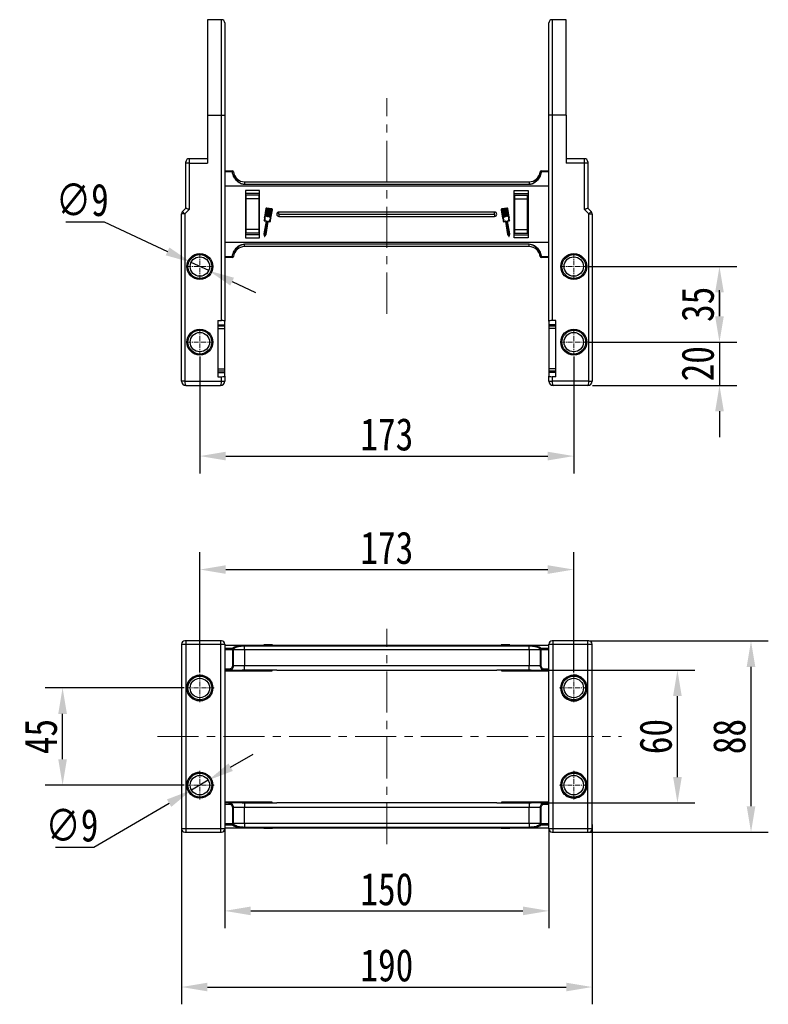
# Model space of a CAD drawing. Header units: millimetres. Extents: x -1177 to 904, y 240 to 1698.
# Tile 3 of 51: x -933 to -586, y 538 to 994. Entities that reach past the tile are written whole.
import ezdxf

# ---------------------------------------------------------------- set-up
doc = ezdxf.new("R2010")
doc.units = ezdxf.units.MM
doc.linetypes.add('CENTER', pattern=[0.6, 0.375, -0.075, 0.075, -0.075])
doc.linetypes.add('CENTERX2', pattern=[20.32, 12.7, -2.54, 2.54, -2.54])
doc.styles.get("Standard").update_dxf_attribs({"font": '仿宋_GB2312.ttf', "width": 0.8})
doc.dimstyles.new('ISO-60.1', dxfattribs={"dimtxt": 15, "dimasz": 12, "dimexe": 8, "dimexo": 0.625, "dimgap": 2.5, "dimtad": 1, "dimdsep": 46, "dimtxsty": 'Standard', "dimcen": 2.5, "dimadec": 0, "dimazin": 0, "dimtfac": 1, "dimtmove": 0, "dimatfit": 3, "dimfxl": 0, "dimarcsym": 0})
doc.dimstyles.new('副本 ISO-60.1', dxfattribs={"dimtxt": 15, "dimasz": 12, "dimexe": 8, "dimexo": 0.625, "dimgap": 2.5, "dimtad": 1, "dimtoh": 1, "dimdsep": 46, "dimtxsty": 'Standard', "dimcen": 2.5, "dimadec": 0, "dimazin": 0, "dimtfac": 1, "dimtmove": 0, "dimatfit": 3, "dimfxl": 0, "dimarcsym": 0})

# ---------------------------------------------------------------- blocks, each defined once
blk = doc.blocks.new('*D3564')
at = {"color": 0, "lineweight": -2}
for p, q in [((-911.23, 900.58), (-893.53, 900.58)), ((-893.53, 900.58), (-864.18, 886.83)), ((-845.16, 877.92), (-853.31, 881.74)), ((-834.29, 872.83), (-823.43, 867.74))]:
    blk.add_line(p, q, dxfattribs=at)
at = {"color": 0, "lineweight": 9}
for points in [[(-863.33, 888.64), (-865.03, 885.01), (-853.31, 881.74)], [(-833.44, 874.64), (-835.14, 871.02), (-845.16, 877.92)]]:
    blk.add_solid(points, dxfattribs=at)
at = {"layer": 'Defpoints', "color": 0, "lineweight": 9}
for p in [(-853.31, 881.74), (-845.16, 877.92)]:
    blk.add_point(p, dxfattribs=at)
at = {"color": 0, "lineweight": 9, "insert": (-903.63, 910.58), "char_height": 15, "attachment_point": 5}
blk.add_mtext('∅9', dxfattribs=at)
blk = doc.blocks.new('*D3565')
at = {"color": 0, "lineweight": -2}
for p, q in [((-669.01, 879.83), (-600.8, 879.83)), ((-608.8, 867.83), (-608.8, 856.83)), ((-669.01, 844.83), (-600.8, 844.83))]:
    blk.add_line(p, q, dxfattribs=at)
at = {"color": 0, "lineweight": 9}
for points in [[(-610.8, 867.83), (-606.8, 867.83), (-608.8, 879.83)], [(-610.8, 856.83), (-606.8, 856.83), (-608.8, 844.83)]]:
    blk.add_solid(points, dxfattribs=at)
at = {"layer": 'Defpoints', "color": 0, "lineweight": 9}
for p in [(-669.63, 879.83), (-669.63, 844.83), (-608.8, 844.83)]:
    blk.add_point(p, dxfattribs=at)
at = {"color": 0, "lineweight": 9, "insert": (-618.8, 862.33), "char_height": 15, "attachment_point": 5, "rotation": 90}
blk.add_mtext('35', dxfattribs=at)
blk = doc.blocks.new('*D3566')
at = {"color": 0, "lineweight": -2}
for p, q in [((-608.8, 856.83), (-608.8, 868.83)), ((-669.01, 844.83), (-600.8, 844.83)), ((-608.8, 844.83), (-608.8, 824.83)), ((-667.61, 824.83), (-600.8, 824.83)), ((-608.8, 812.83), (-608.8, 800.83))]:
    blk.add_line(p, q, dxfattribs=at)
at = {"color": 0, "lineweight": 9}
for points in [[(-610.8, 856.83), (-606.8, 856.83), (-608.8, 844.83)], [(-610.8, 812.83), (-606.8, 812.83), (-608.8, 824.83)]]:
    blk.add_solid(points, dxfattribs=at)
at = {"layer": 'Defpoints', "color": 0, "lineweight": 9}
for p in [(-669.63, 844.83), (-668.23, 824.83), (-608.8, 824.83)]:
    blk.add_point(p, dxfattribs=at)
at = {"color": 0, "lineweight": 9, "insert": (-618.8, 834.83), "char_height": 15, "attachment_point": 5, "rotation": 90}
blk.add_mtext('20', dxfattribs=at)
blk = doc.blocks.new('*D3579')
at = {"color": 0, "lineweight": -2}
for p, q in [((-849.23, 838.15), (-849.23, 784.08)), ((-676.23, 838.15), (-676.23, 784.08)), ((-837.23, 792.08), (-688.23, 792.08))]:
    blk.add_line(p, q, dxfattribs=at)
at = {"color": 0, "lineweight": 9}
for points in [[(-837.23, 794.08), (-837.23, 790.08), (-849.23, 792.08)], [(-688.23, 794.08), (-688.23, 790.08), (-676.23, 792.08)]]:
    blk.add_solid(points, dxfattribs=at)
at = {"layer": 'Defpoints', "color": 0, "lineweight": 9}
for p in [(-849.23, 838.78), (-676.23, 838.78), (-676.23, 792.08)]:
    blk.add_point(p, dxfattribs=at)
at = {"color": 0, "lineweight": 9, "insert": (-762.73, 802.08), "char_height": 15, "attachment_point": 5}
blk.add_mtext('173', dxfattribs=at)
blk = doc.blocks.new('*D3580')
at = {"color": 0, "lineweight": -2}
for p, q in [((-856.46, 684.74), (-920.76, 684.74)), ((-912.76, 651.74), (-912.76, 672.74)), ((-856.46, 639.74), (-920.76, 639.74))]:
    blk.add_line(p, q, dxfattribs=at)
at = {"color": 0, "lineweight": 9}
for points in [[(-914.76, 672.74), (-910.76, 672.74), (-912.76, 684.74)], [(-914.76, 651.74), (-910.76, 651.74), (-912.76, 639.74)]]:
    blk.add_solid(points, dxfattribs=at)
at = {"layer": 'Defpoints', "color": 0, "lineweight": 9}
for p in [(-912.76, 684.74), (-855.83, 684.74), (-855.83, 639.74)]:
    blk.add_point(p, dxfattribs=at)
at = {"color": 0, "lineweight": 9, "insert": (-922.76, 662.24), "char_height": 15, "attachment_point": 5, "rotation": 90}
blk.add_mtext('45', dxfattribs=at)
blk = doc.blocks.new('*D3567')
at = {"color": 0, "lineweight": -2}
for p, q in [((-834.99, 648.06), (-824.62, 654.11)), ((-845.35, 642.01), (-853.12, 637.47)), ((-898.34, 611.06), (-863.48, 631.42)), ((-916.04, 611.06), (-898.34, 611.06))]:
    blk.add_line(p, q, dxfattribs=at)
at = {"color": 0, "lineweight": 9}
for points in [[(-836, 649.79), (-833.98, 646.33), (-845.35, 642.01)], [(-864.49, 633.14), (-862.47, 629.69), (-853.12, 637.47)]]:
    blk.add_solid(points, dxfattribs=at)
at = {"layer": 'Defpoints', "color": 0, "lineweight": 9}
for p in [(-845.35, 642.01), (-853.12, 637.47)]:
    blk.add_point(p, dxfattribs=at)
at = {"color": 0, "lineweight": 9, "insert": (-908.44, 621.06), "char_height": 15, "attachment_point": 5}
blk.add_mtext('∅9', dxfattribs=at)
blk = doc.blocks.new('*D3581')
at = {"color": 0, "lineweight": -2}
for p, q in [((-837.73, 619.38), (-837.73, 573.55)), ((-687.73, 619.85), (-687.73, 573.55)), ((-825.73, 581.55), (-699.73, 581.55))]:
    blk.add_line(p, q, dxfattribs=at)
at = {"color": 0, "lineweight": 9}
for points in [[(-825.73, 583.55), (-825.73, 579.55), (-837.73, 581.55)], [(-699.73, 583.55), (-699.73, 579.55), (-687.73, 581.55)]]:
    blk.add_solid(points, dxfattribs=at)
at = {"layer": 'Defpoints', "color": 0, "lineweight": 9}
for p in [(-837.73, 620), (-687.73, 620.48), (-687.73, 581.55)]:
    blk.add_point(p, dxfattribs=at)
at = {"color": 0, "lineweight": 9, "insert": (-762.73, 591.55), "char_height": 15, "attachment_point": 5}
blk.add_mtext('150', dxfattribs=at)
blk = doc.blocks.new('*D3582')
at = {"color": 0, "lineweight": -2}
for p, q in [((-667.73, 621.52), (-667.73, 538.3)), ((-857.73, 619.48), (-857.73, 538.3)), ((-845.73, 546.3), (-679.73, 546.3))]:
    blk.add_line(p, q, dxfattribs=at)
at = {"color": 0, "lineweight": 9}
for points in [[(-845.73, 548.3), (-845.73, 544.3), (-857.73, 546.3)], [(-679.73, 548.3), (-679.73, 544.3), (-667.73, 546.3)]]:
    blk.add_solid(points, dxfattribs=at)
at = {"layer": 'Defpoints', "color": 0, "lineweight": 9}
for p in [(-857.73, 620.11), (-667.73, 622.14), (-667.73, 546.3)]:
    blk.add_point(p, dxfattribs=at)
at = {"color": 0, "lineweight": 9, "insert": (-762.73, 556.3), "char_height": 15, "attachment_point": 5}
blk.add_mtext('190', dxfattribs=at)
blk = doc.blocks.new('*D3583')
at = {"color": 0, "lineweight": -2}
for p, q in [((-849.23, 691.96), (-849.23, 747.55)), ((-676.23, 691.96), (-676.23, 747.55)), ((-837.23, 739.55), (-688.23, 739.55))]:
    blk.add_line(p, q, dxfattribs=at)
at = {"color": 0, "lineweight": 9}
for points in [[(-837.23, 741.55), (-837.23, 737.55), (-849.23, 739.55)], [(-688.23, 741.55), (-688.23, 737.55), (-676.23, 739.55)]]:
    blk.add_solid(points, dxfattribs=at)
at = {"layer": 'Defpoints', "color": 0, "lineweight": 9}
for p in [(-676.23, 739.55), (-849.23, 691.34), (-676.23, 691.34)]:
    blk.add_point(p, dxfattribs=at)
at = {"color": 0, "lineweight": 9, "insert": (-762.73, 749.55), "char_height": 15, "attachment_point": 5}
blk.add_mtext('173', dxfattribs=at)
blk = doc.blocks.new('*D3584')
at = {"color": 0, "lineweight": -2}
for p, q in [((-691.58, 692.97), (-620.26, 692.97)), ((-628.26, 643.5), (-628.26, 680.97)), ((-691.58, 631.5), (-620.26, 631.5))]:
    blk.add_line(p, q, dxfattribs=at)
at = {"color": 0, "lineweight": 9}
for points in [[(-630.26, 680.97), (-626.26, 680.97), (-628.26, 692.97)], [(-630.26, 643.5), (-626.26, 643.5), (-628.26, 631.5)]]:
    blk.add_solid(points, dxfattribs=at)
at = {"layer": 'Defpoints', "color": 0, "lineweight": 9}
for p in [(-692.21, 692.97), (-628.26, 692.97), (-692.21, 631.5)]:
    blk.add_point(p, dxfattribs=at)
at = {"color": 0, "lineweight": 9, "insert": (-638.26, 662.24), "char_height": 15, "attachment_point": 5, "rotation": 90}
blk.add_mtext('60', dxfattribs=at)
blk = doc.blocks.new('*D3585')
at = {"color": 0, "lineweight": -2}
for p, q in [((-669.11, 706.5), (-586.21, 706.5)), ((-594.21, 629.97), (-594.21, 694.5)), ((-669.11, 617.97), (-586.21, 617.97))]:
    blk.add_line(p, q, dxfattribs=at)
at = {"color": 0, "lineweight": 9}
for points in [[(-596.21, 694.5), (-592.21, 694.5), (-594.21, 706.5)], [(-596.21, 629.97), (-592.21, 629.97), (-594.21, 617.97)]]:
    blk.add_solid(points, dxfattribs=at)
at = {"layer": 'Defpoints', "color": 0, "lineweight": 9}
for p in [(-669.73, 706.5), (-594.21, 706.5), (-669.73, 617.97)]:
    blk.add_point(p, dxfattribs=at)
at = {"color": 0, "lineweight": 9, "insert": (-604.21, 662.24), "char_height": 15, "attachment_point": 5, "rotation": 90}
blk.add_mtext('88', dxfattribs=at)

msp = doc.modelspace()

# ---------------------------------------------------------------- linework, layer by layer
at = {"color": 7, "linetype": 'Continuous', "lineweight": 25}
for p, q in [((-839.235, 994.091), (-845.735, 994.091)), ((-845.735, 994.091), (-845.735, 949.827)), ((-679.735, 994.091), (-686.235, 994.091)), ((-679.735, 949.827), (-679.735, 994.091)), ((-837.735, 992.591), (-837.735, 949.827)), ((-687.735, 949.827), (-687.735, 992.591)), ((-845.735, 949.827), (-845.735, 927.742)), ((-845.735, 949.827), (-839.235, 949.827)), ((-839.235, 854.827), (-839.235, 949.827)), ((-839.235, 949.827), (-837.735, 949.827)), ((-837.735, 949.827), (-837.735, 854.562)), ((-687.735, 854.562), (-687.735, 949.827)), ((-686.235, 949.827), (-687.735, 949.827)), ((-686.235, 949.827), (-686.235, 854.827)), ((-679.735, 949.827), (-686.235, 949.827)), ((-679.735, 949.827), (-679.735, 927.742)), ((-855.735, 927.742), (-855.735, 928.242)), ((-855.735, 906.827), (-855.735, 927.742)), ((-854.235, 927.742), (-855.735, 927.742)), ((-845.735, 929.742), (-854.235, 929.742)), ((-854.235, 927.742), (-854.235, 906.205)), ((-854.235, 927.742), (-845.735, 927.742)), ((-671.235, 929.742), (-679.735, 929.742)), ((-671.235, 927.742), (-679.735, 927.742)), ((-671.235, 906.205), (-671.235, 927.742)), ((-669.735, 927.742), (-671.235, 927.742)), ((-669.735, 928.242), (-669.735, 927.742)), ((-669.735, 927.742), (-669.735, 906.827)), ((-837.735, 924.054), (-834.199, 924.054)), ((-834.199, 923.658), (-837.735, 923.658)), ((-834.199, 923.658), (-834.199, 924.054)), ((-833.699, 923.615), (-833.703, 923.615)), ((-691.766, 923.615), (-691.77, 923.615)), ((-691.271, 924.054), (-691.271, 923.658)), ((-691.271, 924.054), (-687.735, 924.054)), ((-687.735, 923.658), (-691.271, 923.658)), ((-762.735, 917.054), (-837.735, 917.054)), ((-828.539, 919.054), (-828.539, 917.933)), ((-828.539, 919.054), (-762.735, 919.054)), ((-828.539, 917.933), (-828.539, 917.818)), ((-828.539, 917.933), (-762.735, 917.933)), ((-762.735, 917.818), (-828.539, 917.818)), ((-762.735, 919.054), (-696.931, 919.054)), ((-762.735, 917.933), (-696.931, 917.933)), ((-696.931, 917.818), (-762.735, 917.818)), ((-687.735, 917.054), (-762.735, 917.054)), ((-696.931, 919.054), (-696.931, 917.933)), ((-696.931, 917.933), (-696.931, 917.818)), ((-821.635, 915.054), (-828.135, 915.054)), ((-828.135, 915.054), (-828.135, 893.054)), ((-821.635, 913.611), (-828.135, 913.611)), ((-821.635, 913.611), (-828.135, 913.611)), ((-827.905, 912.906), (-827.905, 911.216)), ((-821.785, 912.906), (-827.905, 912.906)), ((-821.785, 911.216), (-821.785, 912.906)), ((-821.635, 893.054), (-821.635, 915.054)), ((-703.835, 893.054), (-703.835, 915.054)), ((-703.835, 915.054), (-697.335, 915.054)), ((-703.835, 913.611), (-697.335, 913.611)), ((-703.835, 913.611), (-697.335, 913.611)), ((-703.685, 912.906), (-703.685, 911.216)), ((-703.685, 912.906), (-697.565, 912.906)), ((-697.565, 911.216), (-697.565, 912.906)), ((-697.335, 915.054), (-697.335, 893.054)), ((-827.905, 911.216), (-827.905, 896.892)), ((-821.785, 911.216), (-827.905, 911.216)), ((-821.785, 896.892), (-821.785, 911.216)), ((-703.685, 911.216), (-697.565, 911.216)), ((-703.685, 911.216), (-703.685, 896.892)), ((-697.565, 896.892), (-697.565, 911.216)), ((-856.235, 904.205), (-857.735, 904.205)), ((-857.735, 826.827), (-857.735, 904.205)), ((-857.296, 905.266), (-855.735, 906.827)), ((-854.235, 906.205), (-856.235, 904.205)), ((-856.235, 904.205), (-856.235, 826.827)), ((-818.659, 906.658), (-819.34, 902.672)), ((-818.458, 906.624), (-819.128, 902.701)), ((-818.561, 902.995), (-817.938, 906.638)), ((-818.419, 902.919), (-818.519, 902.936)), ((-817.737, 906.604), (-818.36, 902.961)), ((-817.938, 906.638), (-818.34, 906.707)), ((-815.894, 906.496), (-818.306, 906.908)), ((-817.857, 902.875), (-817.235, 906.518)), ((-817.715, 902.799), (-817.815, 902.816)), ((-817.235, 906.518), (-817.737, 906.604)), ((-817.034, 906.484), (-817.656, 902.841)), ((-817.154, 902.755), (-816.531, 906.398)), ((-817.011, 902.679), (-817.112, 902.696)), ((-816.531, 906.398), (-817.034, 906.484)), ((-816.33, 906.364), (-816.953, 902.721)), ((-816.515, 902.254), (-815.845, 906.177)), ((-815.928, 906.295), (-816.33, 906.364)), ((-816.325, 902.157), (-815.644, 906.143)), ((-762.735, 905.054), (-812.635, 905.054)), ((-812.635, 904.054), (-812.635, 905.054)), ((-812.635, 904.054), (-762.735, 904.054)), ((-812.635, 904.054), (-812.635, 903.054)), ((-812.635, 903.054), (-762.735, 903.054)), ((-712.835, 905.054), (-762.735, 905.054)), ((-762.735, 904.054), (-712.835, 904.054)), ((-762.735, 903.054), (-712.835, 903.054)), ((-712.835, 904.054), (-712.835, 905.054)), ((-712.835, 904.054), (-712.835, 903.054)), ((-709.826, 906.143), (-709.145, 902.157)), ((-709.625, 906.177), (-708.955, 902.254)), ((-707.164, 906.908), (-709.576, 906.496)), ((-709.139, 906.364), (-709.541, 906.295)), ((-708.517, 902.721), (-709.139, 906.364)), ((-708.436, 906.484), (-708.938, 906.398)), ((-708.938, 906.398), (-708.316, 902.755)), ((-708.358, 902.696), (-708.458, 902.679)), ((-707.814, 902.841), (-708.436, 906.484)), ((-707.732, 906.604), (-708.235, 906.518)), ((-708.235, 906.518), (-707.613, 902.875)), ((-707.654, 902.816), (-707.755, 902.799)), ((-707.11, 902.961), (-707.732, 906.604)), ((-707.129, 906.707), (-707.531, 906.638)), ((-707.531, 906.638), (-706.909, 902.995)), ((-706.951, 902.936), (-707.051, 902.919)), ((-706.342, 902.701), (-707.012, 906.624)), ((-706.13, 902.672), (-706.811, 906.658)), ((-669.235, 904.205), (-671.235, 906.205)), ((-669.735, 906.827), (-668.174, 905.266)), ((-669.235, 826.827), (-669.235, 904.205)), ((-669.235, 904.205), (-667.735, 904.205)), ((-667.735, 904.205), (-667.735, 826.827)), ((-818.619, 900.839), (-819.634, 894.894)), ((-818.392, 900.956), (-819.426, 894.901)), ((-819.396, 900.972), (-818.619, 900.839)), ((-819.21, 901.147), (-818.434, 901.014)), ((-818.823, 894.798), (-817.789, 900.853)), ((-818.629, 894.722), (-817.622, 900.617)), ((-817.73, 900.894), (-816.953, 900.761)), ((-817.563, 900.659), (-816.836, 900.535)), ((-708.634, 900.535), (-707.906, 900.659)), ((-708.517, 900.761), (-707.74, 900.894)), ((-707.848, 900.617), (-706.841, 894.722)), ((-707.681, 900.853), (-706.647, 894.798)), ((-706.044, 894.901), (-707.078, 900.956)), ((-707.036, 901.014), (-706.259, 901.147)), ((-706.851, 900.839), (-706.074, 900.972)), ((-705.836, 894.894), (-706.851, 900.839)), ((-821.635, 894.497), (-828.135, 894.497)), ((-821.785, 896.892), (-827.905, 896.892)), ((-827.905, 896.892), (-827.905, 895.201)), ((-821.785, 895.201), (-827.905, 895.201)), ((-821.785, 895.201), (-821.785, 896.892)), ((-819.634, 894.894), (-819.389, 893.859)), ((-819.426, 894.901), (-819.246, 894.139)), ((-819.246, 894.139), (-818.823, 894.798)), ((-819.204, 893.827), (-818.629, 894.722)), ((-706.841, 894.722), (-706.266, 893.827)), ((-706.647, 894.798), (-706.224, 894.139)), ((-706.224, 894.139), (-706.044, 894.901)), ((-706.081, 893.859), (-705.836, 894.894)), ((-703.835, 894.497), (-697.335, 894.497)), ((-703.685, 896.892), (-697.565, 896.892)), ((-703.685, 896.892), (-703.685, 895.201)), ((-703.685, 895.201), (-697.565, 895.201)), ((-697.565, 895.201), (-697.565, 896.892)), ((-837.735, 891.054), (-762.735, 891.054)), ((-828.539, 890.29), (-762.735, 890.29)), ((-828.539, 890.29), (-828.539, 890.175)), ((-828.539, 889.054), (-828.539, 890.175)), ((-762.735, 890.175), (-828.539, 890.175)), ((-762.735, 889.054), (-828.539, 889.054)), ((-828.135, 893.054), (-821.635, 893.054)), ((-762.735, 891.054), (-687.735, 891.054)), ((-762.735, 890.29), (-696.931, 890.29)), ((-696.931, 890.175), (-762.735, 890.175)), ((-696.931, 889.054), (-762.735, 889.054)), ((-697.335, 893.054), (-703.835, 893.054)), ((-696.931, 890.29), (-696.931, 890.175)), ((-696.931, 889.054), (-696.931, 890.175)), ((-837.735, 884.449), (-834.199, 884.449)), ((-834.199, 884.054), (-834.199, 884.449)), ((-833.703, 884.492), (-833.699, 884.492)), ((-691.77, 884.492), (-691.766, 884.492)), ((-691.271, 884.449), (-687.735, 884.449)), ((-691.271, 884.449), (-691.271, 884.054)), ((-834.199, 884.054), (-837.735, 884.054)), ((-687.735, 884.054), (-691.271, 884.054)), ((-840.935, 854.827), (-839.235, 854.827)), ((-840.935, 854.827), (-840.935, 828.827)), ((-840.735, 853.063), (-840.935, 853.063)), ((-840.735, 852.859), (-840.735, 853.063)), ((-840.735, 852.859), (-837.735, 852.859)), ((-840.735, 852.149), (-840.735, 852.859)), ((-837.735, 852.859), (-837.735, 854.562)), ((-837.735, 852.165), (-837.735, 852.859)), ((-687.735, 854.562), (-687.735, 852.859)), ((-684.735, 852.859), (-687.735, 852.859)), ((-687.735, 852.859), (-687.735, 852.149)), ((-684.535, 854.827), (-686.235, 854.827)), ((-684.535, 853.063), (-684.735, 853.063)), ((-684.735, 853.063), (-684.735, 852.859)), ((-684.735, 852.859), (-684.735, 852.165)), ((-684.535, 828.827), (-684.535, 854.827)), ((-837.735, 852.165), (-840.935, 852.165)), ((-840.935, 851.165), (-837.735, 851.165)), ((-837.735, 851.165), (-837.735, 852.165)), ((-837.735, 832.489), (-837.735, 851.165)), ((-684.535, 852.165), (-687.735, 852.165)), ((-687.735, 852.165), (-687.735, 851.165)), ((-684.535, 851.165), (-687.735, 851.165)), ((-687.735, 851.165), (-687.735, 832.489)), ((-840.935, 832.489), (-837.735, 832.489)), ((-840.935, 831.489), (-837.735, 831.489)), ((-840.935, 830.795), (-837.735, 830.795)), ((-837.735, 831.489), (-837.735, 832.489)), ((-837.735, 830.795), (-837.735, 831.489)), ((-837.735, 829.091), (-837.735, 830.795)), ((-684.535, 832.489), (-687.735, 832.489)), ((-687.735, 832.489), (-687.735, 831.489)), ((-687.735, 831.504), (-687.735, 830.795)), ((-687.735, 831.489), (-684.535, 831.489)), ((-684.535, 830.795), (-687.735, 830.795)), ((-687.735, 830.795), (-687.735, 829.091)), ((-856.235, 826.827), (-857.735, 826.827)), ((-856.235, 826.827), (-839.235, 826.827)), ((-840.935, 828.827), (-839.235, 828.827)), ((-839.235, 826.827), (-839.235, 828.827)), ((-839.235, 826.827), (-837.735, 826.827)), ((-837.735, 829.091), (-837.735, 826.827)), ((-687.735, 826.827), (-687.735, 829.091)), ((-687.735, 826.827), (-686.235, 826.827)), ((-686.235, 828.827), (-686.235, 826.827)), ((-684.535, 828.827), (-686.235, 828.827)), ((-669.235, 826.827), (-686.235, 826.827)), ((-669.235, 826.827), (-667.735, 826.827)), ((-855.735, 824.827), (-839.735, 824.827)), ((-669.735, 824.827), (-685.735, 824.827)), ((-855.735, 706.501), (-856.235, 706.501)), ((-855.735, 706.501), (-855.735, 705.001)), ((-839.735, 706.501), (-855.735, 706.501)), ((-839.235, 706.501), (-839.735, 706.501)), ((-839.735, 706.501), (-839.735, 705.001)), ((-685.735, 706.501), (-686.235, 706.501)), ((-669.735, 706.501), (-685.735, 706.501)), ((-685.735, 705.001), (-685.735, 706.501)), ((-669.735, 705.001), (-669.735, 706.501)), ((-669.235, 706.501), (-669.735, 706.501)), ((-857.735, 705.001), (-855.735, 705.001)), ((-857.735, 705.001), (-857.735, 619.473)), ((-855.735, 705.001), (-839.735, 705.001)), ((-855.735, 705.001), (-855.735, 619.473)), ((-839.735, 705.001), (-837.735, 705.001)), ((-839.735, 705.001), (-839.735, 619.473)), ((-837.735, 705.001), (-837.735, 619.473)), ((-762.735, 704.471), (-837.735, 704.471)), ((-834.199, 703.056), (-837.735, 703.056)), ((-837.735, 702.567), (-834.199, 702.567)), ((-834.199, 703.056), (-834.199, 702.567)), ((-833.703, 702.599), (-834.199, 702.567)), ((-834.199, 702.567), (-834.196, 702.471)), ((-834.196, 702.471), (-834.196, 694.971)), ((-833.699, 702.471), (-834.196, 702.471)), ((-833.699, 702.471), (-833.703, 702.599)), ((-833.699, 694.971), (-833.699, 702.471)), ((-833.699, 702.471), (-828.539, 702.471)), ((-828.539, 704.267), (-828.539, 704.307)), ((-762.735, 704.307), (-828.539, 704.307)), ((-828.539, 702.471), (-828.539, 704.267)), ((-828.539, 704.267), (-762.735, 704.267)), ((-828.539, 702.471), (-828.539, 694.971)), ((-828.539, 702.471), (-762.735, 702.471)), ((-819.634, 704.671), (-819.634, 704.471)), ((-819.481, 704.671), (-819.634, 704.671)), ((-819.481, 704.471), (-819.481, 704.671)), ((-819.462, 704.671), (-819.481, 704.671)), ((-819.462, 704.671), (-819.462, 704.471)), ((-819.34, 704.671), (-819.462, 704.671)), ((-819.34, 704.671), (-819.34, 704.471)), ((-818.659, 704.671), (-819.34, 704.671)), ((-818.306, 704.671), (-818.659, 704.671)), ((-818.659, 704.671), (-818.659, 704.471)), ((-818.306, 704.671), (-818.306, 704.471)), ((-815.894, 704.671), (-818.306, 704.671)), ((-815.894, 704.671), (-815.894, 704.471)), ((-815.64, 704.671), (-815.894, 704.671)), ((-815.64, 704.671), (-815.64, 704.471)), ((-687.735, 704.471), (-762.735, 704.471)), ((-696.931, 704.307), (-762.735, 704.307)), ((-762.735, 704.267), (-696.931, 704.267)), ((-762.735, 702.471), (-696.931, 702.471)), ((-709.83, 704.471), (-709.83, 704.671)), ((-709.576, 704.671), (-709.83, 704.671)), ((-709.576, 704.671), (-709.576, 704.471)), ((-707.164, 704.671), (-709.576, 704.671)), ((-707.164, 704.671), (-707.164, 704.471)), ((-706.811, 704.671), (-707.164, 704.671)), ((-706.811, 704.671), (-706.811, 704.471)), ((-706.13, 704.671), (-706.811, 704.671)), ((-706.13, 704.671), (-706.13, 704.471)), ((-706.007, 704.671), (-706.13, 704.671)), ((-706.007, 704.671), (-706.007, 704.471)), ((-705.989, 704.671), (-706.007, 704.671)), ((-705.989, 704.671), (-705.989, 704.471)), ((-705.836, 704.671), (-705.989, 704.671)), ((-705.836, 704.671), (-705.836, 704.471)), ((-696.931, 704.267), (-696.931, 704.307)), ((-696.931, 702.471), (-696.931, 704.267)), ((-696.931, 702.471), (-691.77, 702.471)), ((-696.931, 702.471), (-696.931, 694.971)), ((-691.766, 702.599), (-691.77, 702.471)), ((-691.274, 702.471), (-691.77, 702.471)), ((-691.77, 702.471), (-691.77, 694.971)), ((-691.271, 702.567), (-691.766, 702.599)), ((-691.274, 702.471), (-691.271, 702.567)), ((-691.274, 694.971), (-691.274, 702.471)), ((-687.735, 703.056), (-691.271, 703.056)), ((-691.271, 702.567), (-691.271, 703.056)), ((-691.271, 702.567), (-687.735, 702.567)), ((-687.735, 705.001), (-685.735, 705.001)), ((-687.735, 619.473), (-687.735, 705.001)), ((-685.735, 705.001), (-669.735, 705.001)), ((-685.735, 619.473), (-685.735, 705.001)), ((-669.735, 619.473), (-669.735, 705.001)), ((-669.735, 705.001), (-667.735, 705.001)), ((-667.735, 619.473), (-667.735, 705.001)), ((-835.705, 693.471), (-837.735, 693.471)), ((-837.735, 692.971), (-835.705, 692.971)), ((-835.705, 692.971), (-835.705, 693.471)), ((-835.705, 692.971), (-829.593, 692.971)), ((-833.699, 694.971), (-834.196, 694.971)), ((-828.539, 694.971), (-833.699, 694.971)), ((-828.539, 692.971), (-828.539, 694.971)), ((-762.735, 694.971), (-828.539, 694.971)), ((-813.652, 692.971), (-828.539, 692.971)), ((-815.735, 692.668), (-815.735, 692.971)), ((-813.627, 692.971), (-762.735, 692.971)), ((-696.931, 694.971), (-762.735, 694.971)), ((-762.735, 692.971), (-711.842, 692.971)), ((-696.931, 692.971), (-711.817, 692.971)), ((-709.735, 692.971), (-709.735, 692.668)), ((-691.77, 694.971), (-696.931, 694.971)), ((-696.931, 692.971), (-696.931, 694.971)), ((-695.877, 692.971), (-689.765, 692.971)), ((-691.274, 694.971), (-691.77, 694.971)), ((-689.765, 693.471), (-689.765, 692.971)), ((-687.735, 693.471), (-689.765, 693.471)), ((-689.765, 692.971), (-687.735, 692.971)), ((-837.735, 692.668), (-815.735, 692.668)), ((-709.735, 692.668), (-687.735, 692.668)), ((-849.235, 645.737), (-848.29, 645.662)), ((-815.735, 631.805), (-837.735, 631.805)), ((-835.705, 631.503), (-837.735, 631.503)), ((-837.735, 631.003), (-835.705, 631.003)), ((-835.705, 631.003), (-835.705, 631.503)), ((-829.593, 631.503), (-835.705, 631.503)), ((-834.196, 629.503), (-833.699, 629.503)), ((-834.196, 629.503), (-834.196, 622.003)), ((-833.699, 622.003), (-833.699, 629.503)), ((-833.699, 629.503), (-828.539, 629.503)), ((-828.539, 631.502), (-828.539, 629.503)), ((-828.539, 631.502), (-813.652, 631.502)), ((-828.539, 622.003), (-828.539, 629.503)), ((-828.539, 629.503), (-762.735, 629.503)), ((-815.735, 631.502), (-815.735, 631.805)), ((-762.735, 631.503), (-813.627, 631.503)), ((-711.842, 631.503), (-762.735, 631.503)), ((-762.735, 629.503), (-696.931, 629.503)), ((-711.817, 631.502), (-696.931, 631.502)), ((-687.735, 631.805), (-709.735, 631.805)), ((-709.735, 631.805), (-709.735, 631.502)), ((-696.931, 631.502), (-696.931, 629.503)), ((-696.931, 629.503), (-691.77, 629.503)), ((-696.931, 622.003), (-696.931, 629.503)), ((-689.765, 631.503), (-695.877, 631.503)), ((-691.77, 629.503), (-691.77, 622.003)), ((-691.77, 629.503), (-691.274, 629.503)), ((-691.274, 622.003), (-691.274, 629.503)), ((-689.765, 631.503), (-689.765, 631.003)), ((-687.735, 631.503), (-689.765, 631.503)), ((-689.765, 631.003), (-687.735, 631.003)), ((-834.199, 621.907), (-837.735, 621.907)), ((-837.735, 621.418), (-834.199, 621.418)), ((-837.735, 620.003), (-762.735, 620.003)), ((-834.196, 622.003), (-834.199, 621.907)), ((-834.199, 621.907), (-834.199, 621.418)), ((-834.199, 621.907), (-833.703, 621.875)), ((-834.196, 622.003), (-833.699, 622.003)), ((-833.703, 621.875), (-833.699, 622.003)), ((-828.539, 622.003), (-833.699, 622.003)), ((-828.539, 622.003), (-828.539, 620.206)), ((-762.735, 622.003), (-828.539, 622.003)), ((-828.539, 620.206), (-828.539, 620.167)), ((-762.735, 620.206), (-828.539, 620.206)), ((-828.539, 620.167), (-762.735, 620.167)), ((-819.634, 619.803), (-819.634, 620.003)), ((-819.481, 619.803), (-819.481, 620.003)), ((-819.462, 619.803), (-819.462, 620.003)), ((-819.34, 619.803), (-819.34, 620.003)), ((-818.659, 619.803), (-818.659, 620.003)), ((-818.306, 619.803), (-818.306, 620.003)), ((-815.894, 619.803), (-815.894, 620.003)), ((-815.64, 620.003), (-815.64, 619.803)), ((-696.931, 622.003), (-762.735, 622.003)), ((-696.931, 620.206), (-762.735, 620.206)), ((-762.735, 620.167), (-696.931, 620.167)), ((-762.735, 620.003), (-687.735, 620.003)), ((-709.83, 619.803), (-709.83, 620.003)), ((-709.576, 619.803), (-709.576, 620.003)), ((-707.164, 619.803), (-707.164, 620.003)), ((-706.811, 619.803), (-706.811, 620.003)), ((-706.13, 619.803), (-706.13, 620.003)), ((-706.007, 619.803), (-706.007, 620.003)), ((-705.989, 620.003), (-705.989, 619.803)), ((-705.836, 619.803), (-705.836, 620.003)), ((-696.931, 622.003), (-696.931, 620.206)), ((-691.77, 622.003), (-696.931, 622.003)), ((-696.931, 620.206), (-696.931, 620.167)), ((-691.77, 622.003), (-691.274, 622.003)), ((-691.77, 622.003), (-691.766, 621.875)), ((-691.766, 621.875), (-691.271, 621.907)), ((-691.271, 621.907), (-691.274, 622.003)), ((-687.735, 621.907), (-691.271, 621.907)), ((-691.271, 621.418), (-691.271, 621.907)), ((-691.271, 621.418), (-687.735, 621.418)), ((-855.735, 619.473), (-857.735, 619.473)), ((-856.235, 617.973), (-855.735, 617.973)), ((-839.735, 619.473), (-855.735, 619.473)), ((-855.735, 619.473), (-855.735, 617.973)), ((-855.735, 617.973), (-839.735, 617.973)), ((-837.735, 619.473), (-839.735, 619.473)), ((-839.735, 619.473), (-839.735, 617.973)), ((-839.735, 617.973), (-839.235, 617.973)), ((-819.634, 619.803), (-819.481, 619.803)), ((-819.481, 619.803), (-819.462, 619.803)), ((-819.462, 619.803), (-819.34, 619.803)), ((-819.34, 619.803), (-818.659, 619.803)), ((-818.659, 619.803), (-818.306, 619.803)), ((-818.306, 619.803), (-815.894, 619.803)), ((-815.894, 619.803), (-815.64, 619.803)), ((-709.83, 619.803), (-709.576, 619.803)), ((-709.576, 619.803), (-707.164, 619.803)), ((-707.164, 619.803), (-706.811, 619.803)), ((-706.811, 619.803), (-706.13, 619.803)), ((-706.13, 619.803), (-706.007, 619.803)), ((-706.007, 619.803), (-705.989, 619.803)), ((-705.989, 619.803), (-705.836, 619.803)), ((-685.735, 619.473), (-687.735, 619.473)), ((-686.235, 617.973), (-685.735, 617.973)), ((-669.735, 619.473), (-685.735, 619.473)), ((-685.735, 617.973), (-685.735, 619.473)), ((-685.735, 617.973), (-669.735, 617.973)), ((-669.735, 617.973), (-669.735, 619.473)), ((-667.735, 619.473), (-669.735, 619.473)), ((-669.735, 617.973), (-669.235, 617.973))]:
    msp.add_line(p, q, dxfattribs=at)
at = {"color": 8, "linetype": 'Continuous', "lineweight": 25}
for p, q in [((-839.235, 949.827), (-839.235, 994.091)), ((-686.235, 994.091), (-686.235, 949.827)), ((-854.235, 929.742), (-854.235, 927.742)), ((-671.235, 927.742), (-671.235, 929.742))]:
    msp.add_line(p, q, dxfattribs=at)
at = {"color": 1, "linetype": 'CENTERX2', "lineweight": 13, "ltscale": 1.5}
for p, q in [((-762.735, 858.003), (-762.735, 957.763)), ((-762.735, 612.357), (-762.735, 712.117)), ((-868.852, 662.237), (-654.142, 662.237))]:
    msp.add_line(p, q, dxfattribs=at)
at = {"color": 1, "linetype": 'CENTER', "lineweight": 9, "ltscale": 5.588}
for p, q in [((-849.235, 873.777), (-849.235, 885.877)), ((-849.235, 873.777), (-849.235, 885.877)), ((-676.235, 873.777), (-676.235, 885.877)), ((-676.235, 873.777), (-676.235, 885.877)), ((-855.285, 879.827), (-843.185, 879.827)), ((-855.285, 879.827), (-843.185, 879.827)), ((-682.285, 879.827), (-670.185, 879.827)), ((-682.285, 879.827), (-670.185, 879.827)), ((-849.235, 838.777), (-849.235, 850.877)), ((-676.235, 838.777), (-676.235, 850.877)), ((-855.285, 844.827), (-843.185, 844.827)), ((-682.285, 844.827), (-670.185, 844.827))]:
    msp.add_line(p, q, dxfattribs=at)
at = {"color": 1, "linetype": 'CENTER', "lineweight": 9, "ltscale": 6.096}
for p, q in [((-849.235, 691.337), (-849.235, 678.137)), ((-676.235, 691.337), (-676.235, 678.137)), ((-855.835, 684.737), (-842.635, 684.737)), ((-682.835, 684.737), (-669.635, 684.737)), ((-849.235, 646.337), (-849.235, 633.137)), ((-676.235, 646.337), (-676.235, 633.137)), ((-855.835, 639.737), (-842.635, 639.737)), ((-682.835, 639.737), (-669.635, 639.737))]:
    msp.add_line(p, q, dxfattribs=at)
at = {"color": 7, "linetype": 'Continuous', "lineweight": 25, "flags": 128}
for points in [[(-856.235, 904.205), (-856.442, 904.412), (-856.641, 904.611), (-856.824, 904.795), (-856.985, 904.955), (-857.117, 905.087), (-857.215, 905.185), (-857.275, 905.246), (-857.296, 905.266)], [(-854.235, 906.205), (-854.527, 906.327), (-854.809, 906.443), (-855.068, 906.551), (-855.296, 906.645), (-855.482, 906.722), (-855.621, 906.779), (-855.706, 906.815), (-855.735, 906.827)], [(-669.735, 906.827), (-669.758, 906.817), (-669.825, 906.789), (-669.936, 906.743), (-670.086, 906.681), (-670.271, 906.605), (-670.485, 906.516), (-670.722, 906.418), (-670.974, 906.313), (-671.235, 906.205)], [(-668.174, 905.266), (-668.195, 905.246), (-668.255, 905.185), (-668.353, 905.087), (-668.485, 904.955), (-668.646, 904.795), (-668.829, 904.611), (-669.028, 904.412), (-669.235, 904.205)]]:
    msp.add_lwpolyline(points, dxfattribs=at)
at = {"color": 7, "linetype": 'Continuous', "lineweight": 25}
for centre, radius in [((-849.235, 879.827), 6), ((-849.235, 879.827), 5.5), ((-849.235, 879.827), 4.5), ((-676.235, 879.827), 6), ((-676.235, 879.827), 5.5), ((-676.235, 879.827), 4.5), ((-849.235, 844.827), 6), ((-849.235, 844.827), 5.5), ((-849.235, 844.827), 4.5), ((-676.235, 844.827), 6), ((-676.235, 844.827), 5.5), ((-676.235, 844.827), 4.5), ((-849.235, 684.737), 6), ((-849.235, 684.737), 5.5), ((-849.235, 684.737), 4.5), ((-676.235, 684.737), 6), ((-676.235, 684.737), 5.5), ((-676.235, 684.737), 4.5), ((-849.235, 639.737), 6), ((-849.235, 639.737), 5.5), ((-849.235, 639.737), 4.5), ((-676.235, 639.737), 6), ((-676.235, 639.737), 5.5), ((-676.235, 639.737), 4.5)]:
    msp.add_circle(centre, radius, dxfattribs=at)
for centre, radius, start, end in [((-839.235, 992.591), 1.5, 0, 90), ((-686.235, 992.591), 1.5, 90, 180), ((-854.235, 928.242), 1.5, 90, 180), ((-671.235, 928.242), 1.5, 360, 90), ((-834.199, 923.554), 0.499, 6.96625, 89.951), ((-834.014, 922.925), 0.756, 65.79045, 104.1648), ((-834.196, 923.554), 0.5, 7.05413, 90), ((-828.539, 924.254), 5.2, 187.05413, 270), ((-696.931, 924.254), 5.2, 270, 352.94587), ((-691.274, 923.554), 0.5, 90, 172.94587), ((-691.271, 923.554), 0.499, 90.04909, 173.03238), ((-691.456, 922.925), 0.756, 75.83553, 114.20899), ((-856.235, 904.205), 1.5, 135, 180), ((-820.7, 902.005), 1.515, 324.79186, 26.12453), ((-820.7, 902.005), 1.719, 330.07022, 23.86617), ((-818.358, 906.607), 0.306, 80.30687, 170.30687), ((-818.51, 902.987), 0.051, 170.30687, 260.30687), ((-818.358, 906.607), 0.102, 80.30687, 170.30687), ((-818.41, 902.97), 0.051, 260.30687, 350.30687), ((-817.807, 902.867), 0.051, 170.30687, 260.30687), ((-817.706, 902.849), 0.051, 260.30687, 350.30687), ((-817.103, 902.746), 0.051, 170.30687, 260.30687), ((-817.003, 902.729), 0.051, 260.30687, 350.30687), ((-815.945, 906.195), 0.102, 350.30687, 80.30687), ((-815.945, 906.195), 0.306, 350.30687, 80.30687), ((-812.635, 904.054), 1, 90, 270), ((-712.835, 904.054), 1, 270, 90), ((-709.524, 906.195), 0.306, 99.69313, 189.69313), ((-709.524, 906.195), 0.102, 99.69313, 189.69313), ((-708.467, 902.729), 0.051, 189.69313, 279.69313), ((-708.366, 902.746), 0.051, 279.69313, 9.69313), ((-707.763, 902.849), 0.051, 189.69313, 279.69313), ((-707.663, 902.867), 0.051, 279.69313, 9.69313), ((-707.112, 906.607), 0.306, 9.69313, 99.69313), ((-707.112, 906.607), 0.102, 9.69313, 99.69313), ((-707.06, 902.97), 0.051, 189.69313, 279.69313), ((-706.959, 902.987), 0.051, 279.69313, 9.69313), ((-704.769, 902.005), 1.719, 156.13383, 209.92978), ((-704.769, 902.005), 1.515, 153.87547, 215.20814), ((-669.235, 904.205), 1.5, 0, 45), ((-819.379, 901.072), 0.102, 144.79186, 260.30687), ((-818.442, 900.964), 0.051, 350.30687, 80.30687), ((-817.739, 900.844), 0.051, 80.30687, 170.30687), ((-817.572, 900.609), 0.051, 80.30687, 170.30687), ((-815.263, 901.076), 1.719, 136.74758, 190.54353), ((-816.819, 900.635), 0.102, 260.30687, 15.82188), ((-815.263, 901.076), 1.515, 134.48921, 195.82188), ((-710.207, 901.076), 1.515, 344.17812, 45.51079), ((-710.207, 901.076), 1.719, 349.45647, 43.25242), ((-708.651, 900.635), 0.102, 164.17812, 279.69313), ((-707.898, 900.609), 0.051, 9.69313, 99.69313), ((-707.731, 900.844), 0.051, 9.69313, 99.69313), ((-707.028, 900.964), 0.051, 99.69313, 189.69313), ((-706.091, 901.072), 0.102, 279.69313, 35.20814), ((-819.29, 893.882), 0.102, 193.32833, 327.28541), ((-706.18, 893.882), 0.102, 212.71459, 346.67167), ((-828.539, 883.854), 5.2, 90, 172.94587), ((-696.931, 883.854), 5.2, 7.05413, 90), ((-834.014, 885.182), 0.756, 255.8326, 294.21301), ((-834.199, 884.553), 0.499, 270.04988, 353.03384), ((-834.196, 884.554), 0.5, 270, 352.94587), ((-691.274, 884.554), 0.5, 187.05413, 270), ((-691.456, 885.182), 0.756, 245.78755, 284.16707), ((-691.271, 884.553), 0.499, 186.96754, 269.95003), ((-855.735, 826.827), 2, 180, 270), ((-839.735, 826.827), 2, 270, 0), ((-685.735, 826.827), 2, 180, 270), ((-669.735, 826.827), 2, 270, 0), ((-856.235, 705.001), 1.5, 90, 180), ((-839.235, 705.001), 1.5, 0, 90), ((-686.235, 705.001), 1.5, 90, 180), ((-669.235, 705.001), 1.5, 0, 90), ((-834.208, 702.548), 0.508, 5.70659, 88.89252), ((-691.261, 702.548), 0.508, 91.10748, 174.29341), ((-676.235, 684.737), 6, 270, 90), ((-676.235, 684.737), 6, 180, 270), ((-849.235, 639.737), 6, 90, 170.94167), ((-676.235, 639.737), 6, 270, 99.05833), ((-676.235, 639.737), 6, 189.05833, 270), ((-834.208, 621.926), 0.508, 271.10748, 354.29341), ((-691.261, 621.926), 0.508, 185.70659, 268.89252), ((-856.235, 619.473), 1.5, 180, 270), ((-839.235, 619.473), 1.5, 270, 0), ((-686.235, 619.473), 1.5, 180, 270), ((-669.235, 619.473), 1.5, 270, 0)]:
    msp.add_arc(centre, radius, start, end, dxfattribs=at)
for centre, major_axis, ratio, start_param, end_param in [((-839.235, 854.562), (1.5, 0), 0.176327, 0, 1.5707963), ((-686.235, 854.562), (1.5, 0), 0.176327, 1.5707963, 3.1415927), ((-855.735, 826.827), (0, 2), 0.25, 1.5707963, 3.1415927), ((-839.735, 826.827), (0, 2), 0.25, 3.1415927, 4.712389), ((-839.235, 829.091), (1.5, 0), 0.176327, 4.712389, 6.2831853), ((-686.235, 829.091), (1.5, 0), 0.176327, 3.1415927, 4.712389), ((-685.735, 826.827), (0, 2), 0.25, 1.5707963, 3.1415927), ((-669.735, 826.827), (0, 2), 0.25, 3.1415927, 4.712389)]:
    msp.add_ellipse(centre, major_axis=major_axis, ratio=ratio, start_param=start_param, end_param=end_param, dxfattribs=at)
at = {"color": 7, "linetype": 'Continuous', "lineweight": 25, "extrusion": (0, 0, -1)}
for centre, major_axis, start_param, end_param in [((-814.66, 694.971), (-1.279, 1.932), 3.4039232, 3.4266434), ((-710.81, 694.971), (1.279, 1.932), 2.8565419, 2.8792622), ((-814.66, 629.503), (1.279, 1.932), 5.9981346, 6.0208548), ((-710.81, 629.503), (-1.279, 1.932), 0.2623305, 0.2850507)]:
    msp.add_ellipse(centre, major_axis=major_axis, ratio=0.4054038, start_param=start_param, end_param=end_param, dxfattribs=at)
at = {"color": 7, "linetype": 'Continuous', "lineweight": 25}
for points, knots in [([(-828.539, 917.818), (-828.961, 917.861), (-829.698, 917.937), (-830.664, 918.368), (-831.74, 919.036), (-832.703, 919.983), (-833.452, 921.155), (-833.965, 922.303), (-834.114, 923.166), (-834.199, 923.658)], [0, 0, 0, 0, 0.1421176, 0.2478142, 0.3536492, 0.571334, 0.6999123, 0.8285026, 1, 1, 1, 1]), ([(-833.703, 923.615), (-833.63, 923.164), (-833.446, 922.034), (-832.65, 920.437), (-831.559, 919.232), (-830.567, 918.535), (-829.66, 918.069), (-828.947, 917.982), (-828.539, 917.933)], [0, 0, 0, 0, 0.1685697, 0.4225619, 0.6411049, 0.7485677, 0.8558271, 1, 1, 1, 1]), ([(-691.271, 923.658), (-691.356, 923.166), (-691.505, 922.303), (-692.017, 921.155), (-692.766, 919.983), (-693.73, 919.036), (-694.806, 918.368), (-695.771, 917.937), (-696.508, 917.861), (-696.931, 917.818)], [0, 0, 0, 0, 0.1714976, 0.3000881, 0.4286662, 0.6463508, 0.7521854, 0.8578828, 1, 1, 1, 1]), ([(-696.931, 917.933), (-696.523, 917.982), (-695.81, 918.069), (-694.902, 918.535), (-693.911, 919.232), (-692.815, 920.437), (-692.069, 921.982), (-691.823, 923.104), (-691.773, 923.557), (-691.766, 923.615)], [0, 0, 0, 0, 0.1441604, 0.2514113, 0.3588641, 0.5773888, 0.8313599, 0.9783865, 1, 1, 1, 1]), ([(-834.199, 884.449), (-834.114, 884.942), (-833.965, 885.804), (-833.452, 886.953), (-832.703, 888.124), (-831.74, 889.071), (-830.664, 889.739), (-829.698, 890.171), (-828.961, 890.246), (-828.539, 890.29)], [0, 0, 0, 0, 0.171497, 0.3000874, 0.428666, 0.6463506, 0.7521857, 0.8578824, 1, 1, 1, 1]), ([(-828.539, 890.175), (-828.947, 890.125), (-829.659, 890.039), (-830.568, 889.572), (-831.559, 888.876), (-832.655, 887.671), (-833.4, 886.125), (-833.646, 885.003), (-833.697, 884.55), (-833.703, 884.492)], [0, 0, 0, 0, 0.1441606, 0.2514114, 0.3588646, 0.5773896, 0.8313605, 0.9783874, 1, 1, 1, 1]), ([(-696.931, 890.29), (-696.508, 890.246), (-695.771, 890.171), (-694.806, 889.739), (-693.73, 889.071), (-692.766, 888.124), (-692.017, 886.953), (-691.505, 885.804), (-691.356, 884.942), (-691.271, 884.449)], [0, 0, 0, 0, 0.1421172, 0.24781467, 0.3536495, 0.57133382, 0.69991224, 0.82850278, 1, 1, 1, 1]), ([(-691.766, 884.492), (-691.84, 884.943), (-692.024, 886.074), (-692.82, 887.67), (-693.907, 888.873), (-694.899, 889.569), (-695.806, 890.038), (-696.523, 890.125), (-696.931, 890.175)], [0, 0, 0, 0, 0.1685717, 0.4225673, 0.6411136, 0.7470231, 0.8558258, 1, 1, 1, 1]), ([(-828.539, 704.307), (-828.961, 704.298), (-829.698, 704.282), (-830.664, 704.189), (-831.74, 704.046), (-832.703, 703.843), (-833.452, 703.592), (-833.965, 703.346), (-834.114, 703.161), (-834.199, 703.056)], [0, 0, 0, 0, 0.1421171, 0.2478145, 0.3536496, 0.5713338, 0.6999123, 0.828503, 1, 1, 1, 1]), ([(-833.703, 702.599), (-833.63, 702.74), (-833.446, 703.092), (-832.65, 703.576), (-831.559, 703.921), (-830.567, 704.111), (-829.66, 704.233), (-828.947, 704.255), (-828.539, 704.267)], [0, 0, 0, 0, 0.1685696, 0.4225622, 0.6411057, 0.7485672, 0.8558274, 1, 1, 1, 1]), ([(-691.271, 703.056), (-691.356, 703.161), (-691.505, 703.346), (-692.017, 703.592), (-692.766, 703.843), (-693.73, 704.046), (-694.806, 704.189), (-695.771, 704.282), (-696.508, 704.298), (-696.931, 704.307)], [0, 0, 0, 0, 0.171497, 0.3000877, 0.4286662, 0.6463504, 0.7521855, 0.8578829, 1, 1, 1, 1]), ([(-696.931, 704.267), (-696.523, 704.255), (-695.81, 704.233), (-694.902, 704.111), (-693.911, 703.921), (-692.815, 703.576), (-692.069, 703.108), (-691.823, 702.758), (-691.773, 702.617), (-691.766, 702.599)], [0, 0, 0, 0, 0.14416046, 0.25141161, 0.358864, 0.57738906, 0.8313602, 0.97838702, 1, 1, 1, 1]), ([(-834.196, 694.971), (-834.203, 694.863), (-834.22, 694.587), (-834.398, 694.166), (-834.74, 693.782), (-835.194, 693.521), (-835.534, 693.488), (-835.705, 693.471)], [0, 0, 0, 0, 0.1369171, 0.3517136, 0.5676407, 0.7838231, 1, 1, 1, 1]), ([(-835.705, 692.971), (-835.478, 692.993), (-835.025, 693.038), (-834.422, 693.386), (-833.968, 693.898), (-833.732, 694.46), (-833.709, 694.828), (-833.699, 694.971)], [0, 0, 0, 0, 0.21599369, 0.43201203, 0.64792059, 0.86289952, 1, 1, 1, 1]), ([(-828.539, 692.971), (-828.876, 692.971), (-829.227, 692.971), (-829.578, 692.971), (-829.593, 692.971)], [0, 0, 0, 0, 0.9581938, 1, 1, 1, 1]), ([(-813.627, 692.971), (-813.631, 692.971), (-813.642, 692.971), (-813.653, 692.971), (-813.66, 692.971)], [0, 0, 0, 0, 0.3475426, 1, 1, 1, 1]), ([(-711.806, 692.971), (-711.807, 692.971), (-711.819, 692.971), (-711.831, 692.971), (-711.842, 692.971)], [0, 0, 0, 0, 0.06322412, 1, 1, 1, 1]), ([(-695.877, 692.971), (-695.892, 692.971), (-696.243, 692.971), (-696.594, 692.971), (-696.931, 692.971)], [0, 0, 0, 0, 0.0418062, 1, 1, 1, 1]), ([(-691.77, 694.971), (-691.748, 694.747), (-691.705, 694.3), (-691.363, 693.704), (-690.858, 693.251), (-690.293, 693.006), (-689.917, 692.981), (-689.765, 692.971)], [0, 0, 0, 0, 0.2132158, 0.4262438, 0.6399029, 0.8548909, 1, 1, 1, 1]), ([(-689.765, 693.471), (-689.879, 693.479), (-690.162, 693.498), (-690.587, 693.681), (-690.967, 694.02), (-691.225, 694.468), (-691.258, 694.803), (-691.274, 694.971)], [0, 0, 0, 0, 0.1452268, 0.3603998, 0.5741389, 0.7870548, 1, 1, 1, 1]), ([(-833.699, 629.503), (-833.721, 629.727), (-833.765, 630.174), (-834.107, 630.77), (-834.612, 631.223), (-835.176, 631.467), (-835.553, 631.493), (-835.705, 631.503)], [0, 0, 0, 0, 0.2132158, 0.4262438, 0.6399029, 0.8548909, 1, 1, 1, 1]), ([(-835.705, 631.003), (-835.591, 630.995), (-835.308, 630.976), (-834.883, 630.793), (-834.503, 630.454), (-834.245, 630.006), (-834.212, 629.671), (-834.196, 629.503)], [0, 0, 0, 0, 0.1452268, 0.3603998, 0.5741389, 0.7870548, 1, 1, 1, 1]), ([(-829.593, 631.503), (-829.578, 631.503), (-829.227, 631.503), (-828.876, 631.503), (-828.539, 631.502)], [0, 0, 0, 0, 0.0418062, 1, 1, 1, 1]), ([(-813.664, 631.502), (-813.663, 631.502), (-813.651, 631.503), (-813.639, 631.503), (-813.627, 631.503)], [0, 0, 0, 0, 0.0632241, 1, 1, 1, 1]), ([(-711.842, 631.503), (-711.839, 631.503), (-711.828, 631.503), (-711.817, 631.503), (-711.81, 631.502)], [0, 0, 0, 0, 0.3475426, 1, 1, 1, 1]), ([(-696.931, 631.502), (-696.594, 631.503), (-696.243, 631.503), (-695.892, 631.503), (-695.877, 631.503)], [0, 0, 0, 0, 0.9581938, 1, 1, 1, 1]), ([(-689.765, 631.503), (-689.992, 631.481), (-690.445, 631.436), (-691.048, 631.088), (-691.501, 630.576), (-691.738, 630.014), (-691.761, 629.646), (-691.77, 629.503)], [0, 0, 0, 0, 0.21599369, 0.43201203, 0.64792059, 0.86289952, 1, 1, 1, 1]), ([(-691.274, 629.503), (-691.267, 629.61), (-691.249, 629.887), (-691.071, 630.308), (-690.73, 630.692), (-690.276, 630.953), (-689.935, 630.986), (-689.765, 631.003)], [0, 0, 0, 0, 0.1369171, 0.3517136, 0.5676407, 0.7838231, 1, 1, 1, 1]), ([(-834.199, 621.418), (-834.114, 621.313), (-833.965, 621.128), (-833.452, 620.882), (-832.703, 620.631), (-831.74, 620.428), (-830.664, 620.285), (-829.698, 620.192), (-828.961, 620.176), (-828.539, 620.167)], [0, 0, 0, 0, 0.171497, 0.3000877, 0.4286662, 0.6463504, 0.7521855, 0.8578829, 1, 1, 1, 1]), ([(-828.539, 620.206), (-828.947, 620.219), (-829.659, 620.241), (-830.568, 620.363), (-831.559, 620.553), (-832.655, 620.898), (-833.4, 621.366), (-833.646, 621.716), (-833.697, 621.857), (-833.703, 621.875)], [0, 0, 0, 0, 0.1441605, 0.2514116, 0.358864, 0.5773891, 0.8313602, 0.978387, 1, 1, 1, 1]), ([(-691.766, 621.875), (-691.84, 621.734), (-692.024, 621.381), (-692.82, 620.898), (-693.91, 620.553), (-694.902, 620.363), (-695.81, 620.241), (-696.523, 620.219), (-696.931, 620.206)], [0, 0, 0, 0, 0.1685696, 0.4225622, 0.6411057, 0.7485672, 0.8558274, 1, 1, 1, 1]), ([(-696.931, 620.167), (-696.508, 620.176), (-695.771, 620.192), (-694.806, 620.285), (-693.73, 620.428), (-692.766, 620.631), (-692.017, 620.882), (-691.505, 621.128), (-691.356, 621.313), (-691.271, 621.418)], [0, 0, 0, 0, 0.1421171, 0.2478145, 0.3536496, 0.5713338, 0.6999123, 0.828503, 1, 1, 1, 1])]:
    msp.add_open_spline(points, degree=3, knots=knots, dxfattribs=at)

# ---------------------------------------------------------------- dimensions: what is measured, and where the dimension line sits
at = {"color": 5, "lineweight": 9}
for p1, p2, picture, middle in [((-845.16, 877.918), (-853.31, 881.735), '*D3564', (-903.632, 900.575)), ((-845.349, 642.006), (-853.121, 637.467), '*D3567', (-908.439, 611.057))]:
    dim = msp.add_diameter_dim_2p(p1=p1, p2=p2, dimstyle='副本 ISO-60.1', dxfattribs=at)
    dim.commit()
    dim.dimension.update_dxf_attribs({"geometry": picture, "text_midpoint": middle, "dimtype": 163})
for base, p1, p2, angle, picture, middle in [((-608.797, 844.827), (-669.635, 879.827), (-669.635, 844.827), 90, '*D3565', (-618.797, 862.327)), ((-608.797, 824.827), (-669.635, 844.827), (-668.235, 824.827), 270, '*D3566', (-618.797, 834.827)), ((-912.762, 684.737), (-855.835, 639.737), (-855.835, 684.737), 270, '*D3580', (-922.762, 662.237))]:
    dim = msp.add_linear_dim(base=base, p1=p1, p2=p2, angle=angle, dimstyle='ISO-60.1', dxfattribs=at)
    dim.commit()
    dim.dimension.update_dxf_attribs({"geometry": picture, "text_midpoint": middle})
for base, p1, p2, picture, middle in [((-676.235, 792.084), (-849.235, 838.777), (-676.235, 838.777), '*D3579', (-762.735, 802.084)), ((-676.235, 739.554), (-849.235, 691.337), (-676.235, 691.337), '*D3583', (-762.735, 749.554)), ((-667.735, 546.301), (-857.735, 620.107), (-667.735, 622.141), '*D3582', (-762.735, 556.301)), ((-687.735, 581.545), (-837.735, 620.003), (-687.735, 620.479), '*D3581', (-762.735, 591.545))]:
    dim = msp.add_linear_dim(base=base, p1=p1, p2=p2, dimstyle='ISO-60.1', dxfattribs=at)
    dim.commit()
    dim.dimension.update_dxf_attribs({"geometry": picture, "text_midpoint": middle})
for base, p1, p2, text, picture, middle in [((-594.214, 706.501), (-669.735, 617.973), (-669.735, 706.501), '88', '*D3585', (-604.214, 662.237)), ((-628.259, 692.971), (-692.205, 631.503), (-692.205, 692.971), '60', '*D3584', (-638.259, 662.237))]:
    dim = msp.add_linear_dim(base=base, p1=p1, p2=p2, angle=270, text=text, dimstyle='ISO-60.1', dxfattribs=at)
    dim.commit()
    dim.dimension.update_dxf_attribs({"geometry": picture, "text_midpoint": middle})

doc.saveas('drawing.dxf')
